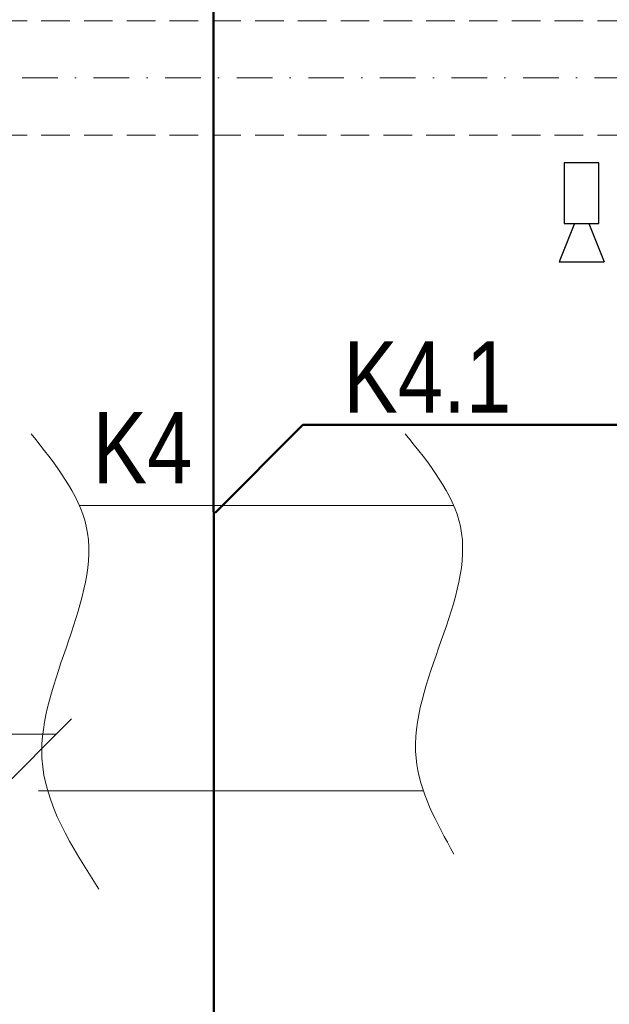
# Model space of a CAD drawing. Header units: millimetres. Extents: x -96593 to 66336, y -23969 to 7139.
# Tile 110 of 256: x -90200 to -89993, y -938 to -593. Entities that reach past the tile are written whole.
import ezdxf

# ---------------------------------------------------------------- set-up
doc = ezdxf.new("R2010")
doc.units = ezdxf.units.MM
doc.linetypes.add('DASHDOT', pattern=[1, 0.5, -0.25, 0, -0.25])
doc.linetypes.add('DASHED', pattern=[0.75, 0.5, -0.25])
for name, color, linetype, lineweight in [('BA_KS_ist.', 34, 'Continuous', 50), ('BA_txc', 1, 'Continuous', 18), ('MM_KS_OPISY', 7, 'Continuous', 9), ('mm_punktwstawienia', 1, 'Continuous', 50), ('mm_ZWU', 5, 'Continuous', 30), ('PG_OSIE', 1, 'DASHDOT', 18), ('PG_PODCIĄGI', 1, 'DASHED', 18), ('PG_WIDOKOWE_CIENKIE', 1, 'Continuous', 18), ('PG_WYPOSAŻENIE', 1, 'Continuous', 18)]:
    doc.layers.add(name, color=color, linetype=linetype, lineweight=lineweight)
doc.styles.get("Standard").update_dxf_attribs({"font": 'arial.ttf'})

# ---------------------------------------------------------------- blocks, each defined once
blk = doc.blocks.new('A$C0fd6651b')
at = {"layer": 'PG_WYPOSAŻENIE', "color": 18, "lineweight": 30, "true_color": 0x000000}
for p, q in [((5.38, 13.5), (0, 0)), ((10.38, 13.5), (15.76, 0)), ((0, 0), (15.76, 0))]:
    blk.add_line(p, q, dxfattribs=at)
blk.add_lwpolyline([(1.81, 34.78), (1.81, 13.5), (13.95, 13.5), (13.95, 34.78)], close=True, dxfattribs=at)
blk = doc.blocks.new('A$C0f2c6892')
at = {"layer": 'PG_WIDOKOWE_CIENKIE', "color": 18, "lineweight": 30}
blk.add_blockref('A$C0fd6651b', (454.58, -1304.47), dxfattribs=at)
blk = doc.blocks.new('A$C2E197AD3')
at = {"layer": 'BA_txc', "color": 252}
blk.add_line((1108.79, 1477.49), (1185.01, 1477.49), dxfattribs=at)
at = {"layer": 'PG_OSIE', "color": 252, "ltscale": 25}
blk.add_lwpolyline([(696.17, 1707.5), (2976.42, 1707.5)], dxfattribs=at)
at = {"layer": 'PG_PODCIĄGI', "color": 252, "ltscale": 20}
for points in [[(924.84, 1727.5), (2778.84, 1727.5)], [(924.84, 1687.5), (2778.84, 1687.5)]]:
    blk.add_lwpolyline(points, dxfattribs=at)
at = {"layer": 'PG_WIDOKOWE_CIENKIE', "color": 252, "lineweight": 30}
blk.add_blockref('A$C0f2c6892', (906.84, 2947.5), dxfattribs=at)

msp = doc.modelspace()

# ---------------------------------------------------------------- linework, layer by layer
at = {"layer": 'BA_KS_ist.', "linetype": 'Continuous', "ltscale": 25}
for p, q in [((-90131.66, -993.2), (-90131.85, -313.2)), ((-90131.27, -765.65), (-90100.53, -734.82)), ((-90100.53, -734.82), (-89697.17, -734.82))]:
    msp.add_line(p, q, dxfattribs=at)
at = {"layer": 'MM_KS_OPISY'}
msp.add_line((-90240.94, -897.2), (-90181.55, -837.81), dxfattribs=at)
for points in [[(-90195.73, -737.94), (-90176.42, -770.35), (-90191.96, -851.63), (-90171.98, -897.51)], [(-90064.54, -737.94), (-90045.23, -770.35), (-90060.77, -851.63), (-90047.54, -885.24)]]:
    msp.add_spline(points, degree=3, dxfattribs=at)
at = {"layer": 'mm_ZWU', "ltscale": 100}
for p, q in [((-90047.55, -763.16), (-90178.82, -763.09)), ((-90058.16, -863.15), (-90193.15, -863.08))]:
    msp.add_line(p, q, dxfattribs=at)

# ---------------------------------------------------------------- block references
at = {"layer": 'mm_punktwstawienia', "lineweight": 60}
msp.add_blockref('A$C2E197AD3', (-91372.02, -2320.7), dxfattribs=at)

# ---------------------------------------------------------------- texts
at = {"layer": 'MM_KS_OPISY', "char_height": 25, "attachment_point": 1}
for s, insert in [('\\fArial Narrow|b0|i0|c238|p34;K4.1', (-90086.3, -705.46)), ('\\fArial Narrow|b0|i0|c238|p34;K4', (-90174.2, -730.26))]:
    msp.add_mtext_dynamic_manual_height_columns(s, width=6.3197, gutter_width=1, heights=[0], dxfattribs=dict(at, insert=insert))

doc.saveas('drawing.dxf')
